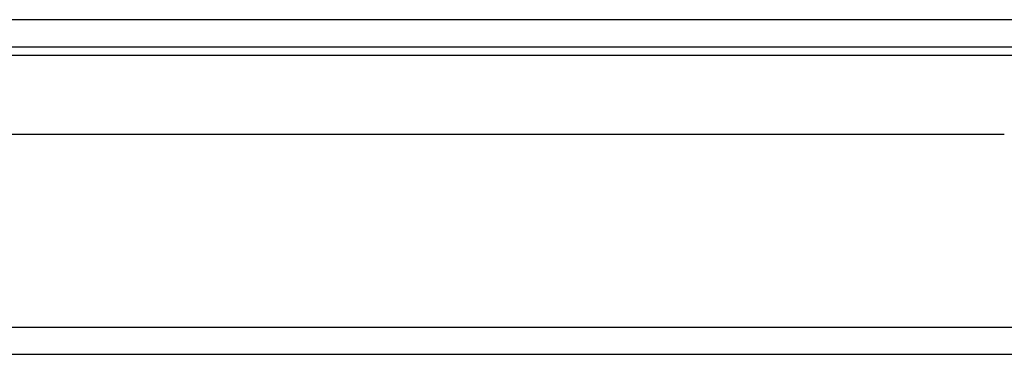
# Model space of a CAD drawing. Header units: inches. Extents: x 20 to 506, y 54 to 236.
# Tile 37 of 245: x 106.73 to 110.31, y 54.6 to 55.81. Entities that reach past the tile are written whole.
import ezdxf

# ---------------------------------------------------------------- set-up
doc = ezdxf.new("R2010")
doc.units = ezdxf.units.IN
doc.header["$MEASUREMENT"] = 0
doc.layers.add('Visible Edges(ANSI)', color=7, linetype='Continuous', lineweight=25)
doc.layers.add('Visible Tangent Edges(ANSI)', color=7, linetype='Continuous', lineweight=25)

msp = doc.modelspace()

# ---------------------------------------------------------------- linework, layer by layer
at = {"layer": 'Visible Edges(ANSI)'}
for p, q in [((68.3494, 55.7146), (116.1514, 55.7146)), ((110.3089, 55.395), (100.3939, 55.395)), ((116.0529, 54.595), (68.4479, 54.595))]:
    msp.add_line(p, q, dxfattribs=at)
at = {"layer": 'Visible Tangent Edges(ANSI)'}
for p, q in [((68.3494, 55.8136), (115.3843, 55.8136)), ((111.1221, 55.6836), (99.5808, 55.6836)), ((68.4479, 54.694), (116.0529, 54.694))]:
    msp.add_line(p, q, dxfattribs=at)

doc.saveas('drawing.dxf')
